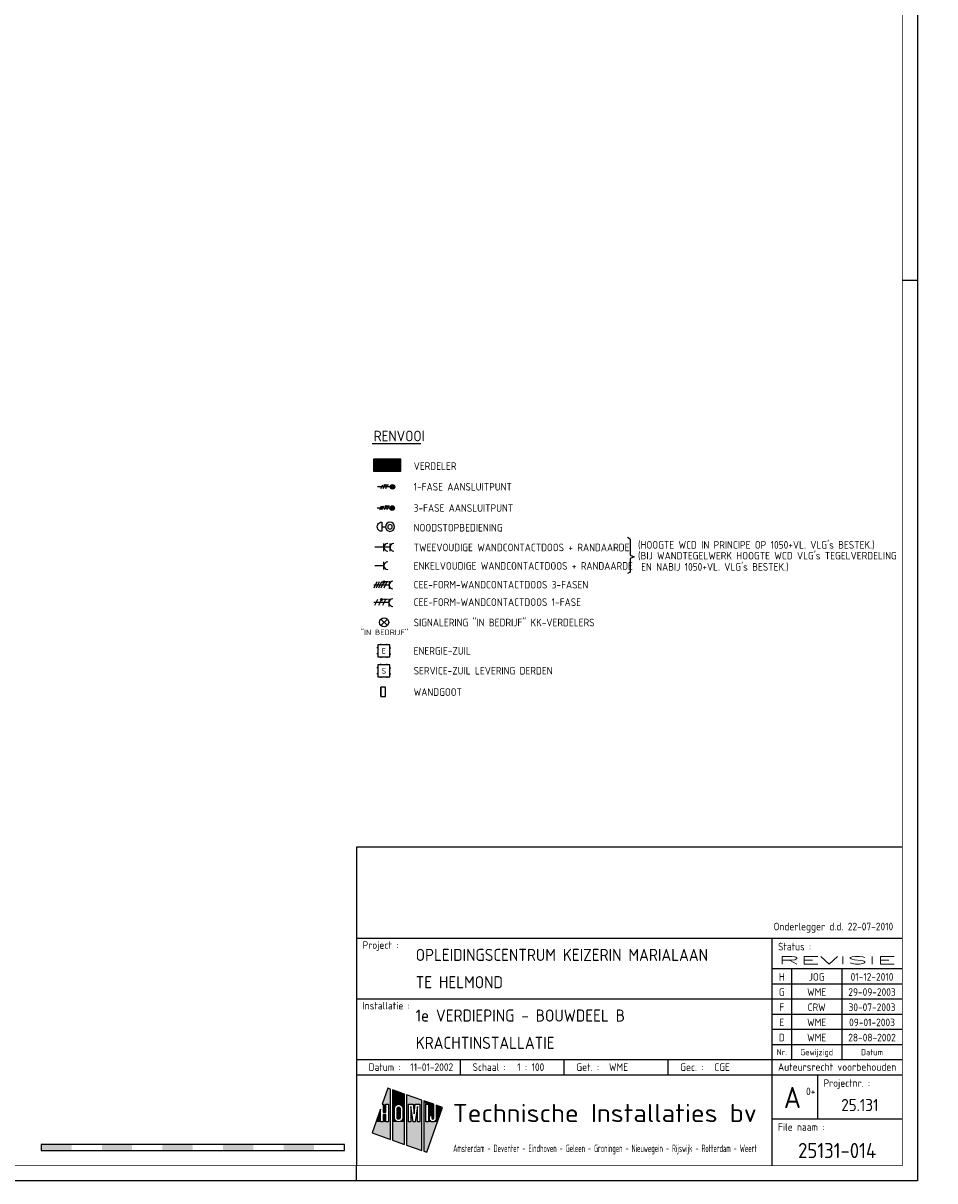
# Model space of a CAD drawing. Header units: millimetres. Extents: x 84333 to 241285, y -2244 to 84291.
# Tile 55 of 74: x 211217 to 241285, y 191 to 38363. Entities that reach past the tile are written whole.
import ezdxf
from ezdxf.enums import TextEntityAlignment as Align

# ---------------------------------------------------------------- set-up
doc = ezdxf.new("R2010")
doc.units = ezdxf.units.MM
doc.header["$LTSCALE"] = 100
doc.layers.get('0').update_dxf_attribs({"linetype": 'CONTINUOUS'})
for name, color, linetype in [('EA61303-_ARCEER', 1, 'CONTINUOUS'), ('EB6331--_ATTRIB', 2, 'CONTINUOUS'), ('EB6721--_ATTRIB', 2, 'CONTINUOUS'), ('EL61303-_WANDGOOT', 3, 'CONTINUOUS'), ('EL62203-_KRACHT-WCD230', 3, 'CONTINUOUS'), ('EL62204-_KRACHT-ASP230', 3, 'CONTINUOUS'), ('EL62205-_KRACHT-KAST', 3, 'CONTINUOUS'), ('EL62208-_KRACHT-WCD400', 3, 'CONTINUOUS'), ('EL62209-_KRACHT-ASP400', 3, 'CONTINUOUS'), ('EL63103-_LICHT-WCD230V', 3, 'CONTINUOUS'), ('EL6331--_BELET230V', 3, 'CONTINUOUS'), ('EL6441--_DATACOM', 3, 'CONTINUOUS'), ('EL6721--_GEB-BEH-AUTO', 3, 'CONTINUOUS'), ('LIJN025', 10, 'CONTINUOUS'), ('LIJN050', 90, 'CONTINUOUS'), ('SCHAALBALK', 10, 'CONTINUOUS'), ('TEKST18', 210, 'CONTINUOUS'), ('TEKST25', 10, 'CONTINUOUS'), ('TEKST35', 50, 'CONTINUOUS'), ('TEKST50', 90, 'CONTINUOUS'), ('TEKST70', 130, 'CONTINUOUS')]:
    doc.layers.add(name, color=color, linetype=linetype)
doc.styles.add('1_8', font='ISO', dxfattribs={"height": 1.8})
doc.styles.add('2_0', font='iso', dxfattribs={"height": 200})
doc.styles.add('3_5', font='iso', dxfattribs={"height": 3.5})
doc.styles.add('HELV', font='ISO.SHX')
doc.styles.add('ISO', font='ISO.shx')
doc.styles.add('MAATVOERING', font='iso.shx')
doc.styles.add('NORATT', font='isocp.shx')
doc.styles.add('ROMAND', font='romand')
doc.styles.get("Standard").update_dxf_attribs({"font": 'iso.shx'})

# ---------------------------------------------------------------- blocks, each defined once
blk = doc.blocks.new('A0-GE')
at = {"layer": 'LIJN025'}
for p, q in [((1495, 297), (1500, 297)), ((1315, 80), (1495, 80)), ((1452, 80), (1452, 5)), ((1452, 70), (1495, 70)), ((1458.5, 70), (1458.5, 40)), ((1475, 70), (1475, 40)), ((1452, 65), (1495, 65)), ((1315, 60), (1452, 60)), ((1452, 60), (1495, 60)), ((1452, 55), (1495, 55)), ((1452, 50), (1495, 50)), ((1452, 45), (1495, 45)), ((1315, 40), (1495, 40)), ((1349.25, 35), (1349.25, 40)), ((1383.5, 35), (1383.5, 40)), ((1417.75, 35), (1417.75, 40)), ((1315, 35), (1495, 35)), ((1467, 35), (1467, 20.5)), ((1325.28, 30.55), (1323.44, 25.28)), ((1326.23, 30.22), (1325.28, 30.55)), ((1326.23, 13.64), (1326.23, 30.22)), ((1330.81, 28.62), (1326.85, 30)), ((1326.85, 30), (1326.85, 13.42)), ((1330.81, 12.03), (1330.81, 28.62)), ((1336.53, 26.61), (1331.49, 28.38)), ((1331.49, 28.38), (1331.49, 11.8)), ((1322.88, 23.67), (1320.11, 15.78)), ((1322.88, 19.41), (1322.88, 23.67)), ((1323.44, 25.28), (1323.78, 25.28)), ((1323.78, 25.28), (1323.78, 22.62)), ((1324.68, 25.28), (1325.58, 25.28)), ((1324.68, 22.62), (1324.68, 25.28)), ((1325.58, 25.28), (1325.58, 19.41)), ((1327.51, 23.91), (1327.61, 24.43)), ((1327.51, 20.8), (1327.51, 23.91)), ((1327.61, 24.43), (1327.9, 24.86)), ((1327.9, 24.86), (1328.35, 25.18)), ((1328.35, 25.18), (1328.88, 25.28)), ((1328.39, 23.89), (1328.46, 24.14)), ((1328.39, 20.81), (1328.39, 23.89)), ((1328.46, 24.14), (1328.63, 24.32)), ((1328.63, 24.32), (1328.89, 24.39)), ((1328.88, 25.28), (1329.41, 25.18)), ((1328.89, 24.39), (1329.13, 24.32)), ((1329.13, 24.32), (1329.31, 24.14)), ((1329.31, 24.14), (1329.38, 23.89)), ((1329.38, 23.89), (1329.38, 20.81)), ((1329.41, 25.18), (1329.85, 24.88)), ((1329.85, 24.88), (1330.14, 24.45)), ((1330.14, 24.45), (1330.25, 23.91)), ((1330.25, 23.91), (1330.25, 20.8)), ((1332.1, 19.41), (1332.1, 25.28)), ((1332.1, 25.28), (1333.62, 25.28)), ((1333.72, 19.41), (1332.87, 24.56)), ((1332.87, 24.56), (1332.87, 19.41)), ((1333.62, 25.28), (1334, 22.14)), ((1334, 22.14), (1334.38, 25.28)), ((1335.15, 24.56), (1334.29, 19.41)), ((1334.38, 25.28), (1335.92, 25.28)), ((1335.15, 19.41), (1335.15, 24.56)), ((1335.92, 25.28), (1335.92, 19.41)), ((1336.53, 10.03), (1336.53, 26.61)), ((1340.46, 25.24), (1337.21, 26.37)), ((1337.21, 26.37), (1337.21, 9.79)), ((1337.81, 19.41), (1337.81, 25.28)), ((1337.81, 25.28), (1338.69, 25.28)), ((1338.14, 9.47), (1343.31, 24.24)), ((1338.69, 25.28), (1338.69, 19.41)), ((1340.46, 20.62), (1340.46, 25.24)), ((1343.31, 24.24), (1341.31, 24.94)), ((1341.31, 24.94), (1341.31, 20.61)), ((1323.78, 19.41), (1322.88, 19.41)), ((1323.78, 22.62), (1324.68, 22.62)), ((1324.68, 21.86), (1323.78, 21.86)), ((1323.78, 21.86), (1323.78, 19.41)), ((1324.68, 19.41), (1324.68, 21.86)), ((1325.58, 19.41), (1324.68, 19.41)), ((1327.61, 20.28), (1327.51, 20.8)), ((1327.91, 19.82), (1327.61, 20.28)), ((1328.37, 19.52), (1327.91, 19.82)), ((1328.91, 19.41), (1328.37, 19.52)), ((1328.45, 20.57), (1328.39, 20.81)), ((1328.64, 20.38), (1328.45, 20.57)), ((1328.89, 20.32), (1328.64, 20.38)), ((1329.14, 20.38), (1328.89, 20.32)), ((1329.43, 19.53), (1328.91, 19.41)), ((1329.32, 20.56), (1329.14, 20.38)), ((1329.38, 20.81), (1329.32, 20.56)), ((1329.86, 19.83), (1329.43, 19.53)), ((1330.15, 20.26), (1329.86, 19.83)), ((1330.25, 20.8), (1330.15, 20.26)), ((1332.87, 19.41), (1332.1, 19.41)), ((1334.29, 19.41), (1333.72, 19.41)), ((1335.92, 19.41), (1335.15, 19.41)), ((1338.69, 19.41), (1337.81, 19.41)), ((1339.02, 20.61), (1339.02, 21.54)), ((1339.02, 21.54), (1339.88, 21.54)), ((1339.09, 20.16), (1339.02, 20.61)), ((1339.34, 19.76), (1339.09, 20.16)), ((1339.7, 19.5), (1339.34, 19.76)), ((1340.16, 19.41), (1339.7, 19.5)), ((1339.88, 21.54), (1339.88, 20.62)), ((1339.88, 20.62), (1339.97, 20.41)), ((1339.97, 20.41), (1340.17, 20.33)), ((1340.61, 19.5), (1340.16, 19.41)), ((1340.17, 20.33), (1340.37, 20.41)), ((1340.37, 20.41), (1340.46, 20.62)), ((1340.99, 19.77), (1340.61, 19.5)), ((1341.24, 20.17), (1340.99, 19.77)), ((1341.31, 20.61), (1341.24, 20.17)), ((1452, 20.5), (1495, 20.5)), ((1320.11, 15.78), (1326.23, 13.64)), ((1326.85, 13.42), (1330.81, 12.03)), ((1331.49, 11.8), (1336.53, 10.03)), ((1337.21, 9.79), (1338.14, 9.47)), ((1315, 0), (1315, 5))]:
    blk.add_line(p, q, dxfattribs=at)
blk.add_lwpolyline([(1500, 841), (1500, 0), (0, 0), (0, 841)], close=True, dxfattribs=at)
for points in [[(1323.44, 25.28), (1325.28, 30.55), (1326.23, 25.28), (1326.23, 30.22)], [(1326.85, 25.28), (1326.85, 30), (1330.81, 25.28), (1330.81, 28.62)], [(1331.49, 25.28), (1331.49, 28.38), (1336.53, 25.28), (1336.53, 26.61)], [(1321.39, 19.41), (1322.88, 23.67), (1322.88, 19.41), (1322.88, 23.67)], [(1323.78, 22.62), (1323.78, 25.28), (1324.68, 22.62), (1324.68, 25.28)], [(1325.58, 19.41), (1325.58, 25.28), (1326.23, 19.41), (1326.23, 25.28)], [(1326.85, 23.91), (1326.85, 25.28), (1327.51, 23.91), (1327.61, 24.43)], [(1327.61, 24.43), (1326.85, 25.28), (1327.9, 24.86), (1326.85, 25.28)], [(1327.9, 24.86), (1326.85, 25.28), (1328.35, 25.18), (1326.85, 25.28)], [(1328.35, 25.18), (1326.85, 25.28), (1328.88, 25.28), (1326.85, 25.28)], [(1326.85, 20.8), (1326.85, 23.91), (1327.51, 20.8), (1327.51, 23.91)], [(1328.39, 23.89), (1328.46, 24.14), (1329.38, 23.89), (1329.31, 24.14)], [(1328.39, 20.81), (1328.39, 23.89), (1329.38, 20.81), (1329.38, 23.89)], [(1328.46, 24.14), (1328.63, 24.32), (1329.31, 24.14), (1329.13, 24.32)], [(1328.63, 24.32), (1328.89, 24.39), (1329.13, 24.32), (1328.89, 24.39)], [(1329.41, 25.18), (1328.88, 25.28), (1329.41, 25.18), (1330.81, 25.28)], [(1329.85, 24.88), (1329.41, 25.18), (1329.85, 24.88), (1330.81, 25.28)], [(1330.14, 24.45), (1329.85, 24.88), (1330.14, 24.45), (1330.81, 25.28)], [(1330.25, 23.91), (1330.14, 24.45), (1330.81, 23.91), (1330.81, 25.28)], [(1330.25, 20.8), (1330.25, 23.91), (1330.81, 20.8), (1330.81, 23.91)], [(1331.49, 19.41), (1331.49, 25.28), (1332.1, 19.41), (1332.1, 25.28)], [(1332.87, 19.41), (1332.87, 24.56), (1333.72, 19.41), (1332.87, 24.56)], [(1334, 22.14), (1333.62, 25.28), (1334, 22.14), (1334.38, 25.28)], [(1334.29, 19.41), (1335.15, 24.56), (1335.15, 19.41), (1335.15, 24.56)], [(1335.92, 19.41), (1335.92, 25.28), (1336.53, 19.41), (1336.53, 25.28)], [(1337.21, 19.41), (1337.21, 26.37), (1337.81, 19.41), (1337.81, 25.28)], [(1337.81, 25.28), (1337.21, 26.37), (1338.69, 25.28), (1337.21, 26.37)], [(1338.69, 25.28), (1337.21, 26.37), (1340.46, 25.24), (1337.21, 26.37)], [(1338.69, 25.24), (1338.69, 25.28), (1340.46, 25.24)], [(1338.69, 21.54), (1338.69, 25.24), (1340.46, 21.54), (1340.46, 25.24)], [(1341.31, 20.61), (1341.31, 24.94), (1342.04, 20.61), (1343.31, 24.24)], [(1320.11, 15.78), (1321.39, 19.41), (1326.23, 13.64), (1326.23, 19.41)], [(1323.78, 19.41), (1323.78, 21.86), (1324.68, 19.41), (1324.68, 21.86)], [(1326.85, 19.41), (1326.85, 20.8), (1326.85, 19.41), (1327.51, 20.8)], [(1326.85, 19.41), (1327.51, 20.8), (1326.85, 19.41), (1327.61, 20.28)], [(1326.85, 19.41), (1327.61, 20.28), (1326.85, 19.41), (1327.91, 19.82)], [(1326.85, 19.41), (1327.91, 19.82), (1326.85, 19.41), (1328.37, 19.52)], [(1326.85, 19.41), (1328.37, 19.52), (1326.85, 19.41), (1328.91, 19.41)], [(1326.85, 13.42), (1326.85, 19.41), (1330.81, 12.03), (1330.81, 19.41)], [(1328.45, 20.57), (1328.39, 20.81), (1329.32, 20.56), (1329.38, 20.81)], [(1328.64, 20.38), (1328.45, 20.57), (1329.14, 20.38), (1329.32, 20.56)], [(1328.89, 20.32), (1328.64, 20.38), (1328.89, 20.32), (1329.14, 20.38)], [(1328.91, 19.41), (1329.43, 19.53), (1328.91, 19.41), (1330.81, 19.41)], [(1329.43, 19.53), (1329.86, 19.83), (1329.43, 19.53), (1330.81, 19.41)], [(1329.86, 19.83), (1330.15, 20.26), (1329.86, 19.83), (1330.81, 19.41)], [(1330.81, 19.41), (1330.15, 20.26), (1330.81, 20.8), (1330.25, 20.8)], [(1331.49, 11.8), (1331.49, 19.41), (1336.53, 10.03), (1336.53, 19.41)], [(1337.21, 9.79), (1337.21, 19.41), (1338.14, 9.47), (1341.62, 19.41)], [(1338.69, 19.41), (1338.69, 21.54), (1339.02, 20.61), (1339.02, 21.54)], [(1338.69, 19.41), (1339.02, 20.61), (1338.69, 19.41), (1339.09, 20.16)], [(1338.69, 19.41), (1339.09, 20.16), (1338.69, 19.41), (1339.34, 19.76)], [(1338.69, 19.41), (1339.34, 19.76), (1338.69, 19.41), (1339.7, 19.5)], [(1338.69, 19.41), (1339.7, 19.5), (1338.69, 19.41), (1340.16, 19.41)], [(1339.02, 20.61), (1339.02, 21.54), (1339.09, 20.16), (1339.02, 20.61)], [(1339.88, 20.62), (1339.88, 21.54), (1339.97, 20.41), (1339.88, 21.54)], [(1339.97, 20.41), (1339.88, 21.54), (1340.17, 20.33), (1339.88, 21.54)], [(1340.17, 20.33), (1339.88, 21.54), (1340.37, 20.41), (1339.88, 21.54)], [(1340.37, 20.41), (1339.88, 21.54), (1340.46, 20.62), (1339.88, 21.54)], [(1340.46, 20.62), (1339.88, 21.54), (1340.46, 20.62), (1340.46, 21.54)], [(1340.16, 19.41), (1341.62, 19.41), (1340.61, 19.5), (1341.62, 19.41)], [(1341.62, 19.41), (1340.61, 19.5), (1341.62, 19.41), (1340.99, 19.77)], [(1341.62, 19.41), (1340.99, 19.77), (1342.04, 20.61), (1341.24, 20.17)], [(1341.24, 20.17), (1341.31, 20.61), (1341.24, 20.17), (1342.04, 20.61)]]:
    blk.add_solid(points, dxfattribs=at)
at = {"layer": 'LIJN050'}
for p, q in [((1495, 110), (1315, 110)), ((1315, 110), (1315, 5))]:
    blk.add_line(p, q, dxfattribs=at)
at = {"layer": 'LIJN050', "const_width": 0.2}
blk.add_lwpolyline([(1495, 836), (25, 836), (25, 5), (1495, 5)], close=True, dxfattribs=at)
at = {"layer": 'SCHAALBALK'}
for p, q in [((1211, 12), (1211, 10)), ((1311, 12), (1211, 12)), ((1311, 10), (1311, 12)), ((1211, 10), (1311, 10))]:
    blk.add_line(p, q, dxfattribs=at)
for points in [[(1211, 10), (1211, 12), (1221, 10), (1221, 12)], [(1231, 10), (1231, 12), (1241, 10), (1241, 12)], [(1251, 10), (1251, 12), (1261, 10), (1261, 12)], [(1271, 10), (1271, 12), (1281, 10), (1281, 12)], [(1291, 10), (1291, 12), (1301, 10), (1301, 12)]]:
    blk.add_solid(points, dxfattribs=at)
at = {"layer": 'TEKST18', "style": 'ISO'}
for s, p in [('Nr.', (1455.25, 41.43)), ('Gewijzigd', (1466.75, 41.43)), ('Datum', (1485, 41.43))]:
    blk.add_text(s, height=2, dxfattribs=at).set_placement(p, align=Align.CENTER)
at = {"layer": 'TEKST18', "style": 'ISO', "width": 0.67468}
blk.add_text('Amsterdam - Deventer - Eindhoven - Geleen - Groningen - Nieuwegein - Rijswijk - Rotterdam - Weert', height=2.5, dxfattribs=at).set_placement((1346.88, 9.47), (1447, 9.47), align=Align.FIT)
at = {"layer": 'TEKST25', "style": 'ISO'}
for s, p in [('Project :', (1317, 76.5)), ('Status :', (1454, 76)), ('Installatie :', (1317, 56.5)), ('Datum :', (1319, 36.25)), ('Schaal :', (1353.25, 36.25)), ('Get. :', (1387.5, 36.25)), ('Gec. :', (1421.75, 36.25)), ('Projectnr. :', (1469, 31)), ('File naam :', (1454, 16.5))]:
    blk.add_text(s, height=2.5, dxfattribs=at).set_placement(p)
at = {"layer": 'TEKST25', "style": 'ISO', "width": 1.015814}
blk.add_text('Auteursrecht voorbehouden', height=2.5, dxfattribs=at).set_placement((1454, 36.3), (1493, 36.3), align=Align.FIT)
at = {"layer": 'TEKST25', "style": 'ROMAND', "width": 2.899115}
blk.add_attdef('STATUS', text='', height=2.5, dxfattribs=at).set_placement((1454, 71.5), (1493, 71.5), align=Align.FIT)
at = {"layer": 'TEKST25', "style": 'ISO'}
for tag, p in [('E', (1455.25, 66)), ('NAAM-E', (1466.75, 66)), ('DATUM-E', (1485, 66)), ('D', (1455.25, 61)), ('NAAM-D', (1466.75, 61)), ('DATUM-D', (1485, 61)), ('C', (1455.25, 56)), ('NAAM-C', (1466.75, 56)), ('DATUM-C', (1485, 56)), ('B', (1455.25, 51)), ('NAAM-B', (1466.75, 51)), ('DATUM-B', (1485, 51)), ('A', (1455.25, 46)), ('NAAM-A', (1466.75, 46)), ('DATUM-A', (1485, 46))]:
    blk.add_attdef(tag, text='', height=2.5, dxfattribs=at).set_placement(p, align=Align.CENTER)
for tag, p in [('DATUM', (1332.75, 36.25)), ('SCHAAL', (1368, 36.25)), ('GETEKEND', (1398.25, 36.25)), ('GECONTOL.', (1433, 36.25)), ('FORMAAT', (1463.25, 28.25))]:
    blk.add_attdef(tag, p, '', height=2.5, dxfattribs=at)
at = {"layer": 'TEKST35', "style": 'ISO'}
for tag, p in [('PROJECT', (1334.5, 72.5)), ('PLAATS', (1334.5, 63.5)), ('INSTALLATIE-REGEL1', (1334.5, 52.5)), ('INSTALLATIE-REGEL2', (1334.5, 43.5))]:
    blk.add_attdef(tag, p, '', height=4, dxfattribs=at)
blk.add_attdef('PROJ.NR.', text='', height=4, dxfattribs=at).set_placement((1481, 23), align=Align.CENTER)
at = {"layer": 'TEKST50', "style": 'HELV', "width": 1.169753}
blk.add_text('Technische Installaties bv', height=6, dxfattribs=at).set_placement((1346.72, 19.36), (1446.99, 19.36), align=Align.FIT)
at = {"layer": 'TEKST50', "style": 'ISO'}
blk.add_attdef('FILE-NAAM', text='', height=5, dxfattribs=at).set_placement((1473.5, 7.5), align=Align.CENTER)
at = {"layer": 'TEKST70', "style": 'HELV'}
blk.add_text('A', height=7, dxfattribs=at).set_placement((1458.75, 24), align=Align.CENTER)
blk = doc.blocks.new('EH100005')
blk.add_lwpolyline([(-1, -0.5), (0, -0.5), (0, 0.5), (-1, 0.5)])
at = {"style": '2_0', "flags": 9}
blk.add_attdef('HULPSTUK', text='', height=0.5, dxfattribs=at).set_placement((0, 0), align=Align.MIDDLE)
blk = doc.blocks.new('EH100000')
at = {"linetype": 'ByBlock'}
for p, q in [((1, 0.5), (0, 0.5)), ((1, 0.5, 1), (0, 0.5, 1)), ((0, -0.5, 1), (1, -0.5, 1)), ((1, -0.5), (0, -0.5))]:
    blk.add_line(p, q, dxfattribs=at)
at = {"linetype": 'ByBlock', "invisible_edges": 15}
for points in [[(1, -0.5), (0, -0.5), (0, 0.5), (1, 0.5)], [(0, 0.5), (1, 0.5), (1, 0.5, 1), (0, 0.5, 1)], [(0, -0.5, 1), (1, -0.5, 1), (1, -0.5), (0, -0.5)]]:
    blk.add_3dface(points, dxfattribs=at)
at = {"linetype": 'ByBlock', "style": '2_0', "flags": 8}
blk.add_attdef('FUNCTIE', text='', height=0.5, dxfattribs=at).set_placement((0.5, 0), align=Align.MIDDLE)
at = {"linetype": 'ByBlock', "flags": 9}
blk.add_attdef('SCHOT', text='', height=0.5, dxfattribs=at).set_placement((0.5, 0), align=Align.MIDDLE)
blk = doc.blocks.new('ES2X2')
at = {"color": 1}
for p, q in [((-0.72, -0.21), (-0.72, 0.11)), ((-0.64, -0.25), (-0.64, 0.15)), ((-0.6, 1.15), (-0.6, 0.35)), ((-0.6, 0.75), (0.6, 0.15)), ((-0.56, -0.25), (-0.56, 0.15)), ((-0.48, -0.21), (-0.48, 0.11)), ((-0.6, -0.05), (0.6, -0.65)), ((-0.6, -0.85), (0.6, -1.45)), ((-0.6, -1.25), (0.6, -1.85)), ((-0.6, -1.65), (0.6, -2.25))]:
    blk.add_line(p, q, dxfattribs=at)
for p, q in [((-0.45, 1.4), (-0.45, 2.6)), ((-0.15, 1.27), (-0.15, 2.73)), ((0, 1.25), (0, -3)), ((0.15, 1.27), (0.15, 2.73)), ((0.45, 1.4), (0.45, 2.6))]:
    blk.add_line(p, q)
blk.add_circle((-0.6, -0.05), 0.2, dxfattribs=at)
blk.add_circle((0, 2), 0.75)
at = {"style": '1_8'}
for tag, flags, p in [('VERMOGEN', 9, (-2.5, 4.5)), ('GROEP', 8, (0, 4.5)), ('SCHAK', 8, (2.5, 4.5)), ('KAST', 9, (7, 4.5)), ('DOEL', 8, (-2.5, 1))]:
    blk.add_attdef(tag, text='', height=1.8, rotation=90, dxfattribs=dict(at, flags=flags)).set_placement(p, align=Align.MIDDLE_LEFT)
at = {"style": '1_8', "flags": 8}
blk.add_attdef('TAL', text='', height=1.8, rotation=90, dxfattribs=at).set_placement((2.5, 4.5), align=Align.MIDDLE_CENTER)
at = {"style": '1_8', "flags": 9}
blk.add_attdef('M_CODE', text='', height=1.8, dxfattribs=at).set_placement((0, 0), align=Align.MIDDLE_CENTER)
blk = doc.blocks.new('ES1116A2')
for p, q in [((-1.5, 0.75), (-1.75, 0.75)), ((-0.75, 1.5), (-0.75, 1.75)), ((0.75, 1.5), (0.75, 1.75)), ((1.5, 0.75), (1.75, 0.75)), ((-1.5, -0.75), (-1.75, -0.75)), ((-0.75, -1.5), (-0.75, -1.75)), ((0.75, -1.5), (0.75, -1.75)), ((1.5, -0.75), (1.75, -0.75))]:
    blk.add_line(p, q)
blk.add_lwpolyline([(-1.5, -1.5), (1.5, -1.5), (1.5, 1.5), (-1.5, 1.5)], close=True)
at = {"style": '1_8', "flags": 8}
for tag, p in [('NUMMER', (0, 3)), ('CODE', (0, 0))]:
    blk.add_attdef(tag, text='', height=1.8, dxfattribs=at).set_placement(p, align=Align.MIDDLE)
blk.add_attdef('M_CODE', text='', height=1.8, dxfattribs=at).set_placement((0, 0), align=Align.MIDDLE_CENTER)
blk = doc.blocks.new('ES081001')
for p, q in [((1.06, -1.06), (-1.06, 1.06)), ((-1.06, -1.06), (1.06, 1.06))]:
    blk.add_line(p, q)
blk.add_circle((0, 0), 1.5)
at = {"color": 2, "style": '1_8', "flags": 8}
for tag, p in [('NUMMER', (0, 5.5)), ('CODE', (0, 3))]:
    blk.add_attdef(tag, text='', height=1.8, dxfattribs=at).set_placement(p, align=Align.MIDDLE)
at = {"style": '1_8', "flags": 8}
blk.add_attdef('M_CODE', text='', height=1.8, dxfattribs=at).set_placement((0, 0), align=Align.MIDDLE_CENTER)
blk = doc.blocks.new('ES2W2A')
at = {"color": 0}
for p, q in [((-1.25, 2), (1.25, 2)), ((0, 2), (0, -3))]:
    blk.add_line(p, q, dxfattribs=at)
at = {"color": 1}
for p, q in [((-1, 1.5), (-1, 0.17)), ((-1, 0.83), (1, -0.17)), ((-1.2, -0.77), (-1.2, -0.23)), ((-1.07, -0.83), (-1.07, -0.17)), ((-1, -0.5), (1, -1.5)), ((-1, -1.83), (1, -2.83)), ((-0.93, -0.83), (-0.93, -0.17)), ((-0.8, -0.77), (-0.8, -0.23))]:
    blk.add_line(p, q, dxfattribs=at)
blk.add_circle((-1, -0.5), 0.333, dxfattribs=at)
at = {"color": 0}
blk.add_arc((0, 3.25), 1.25, 180, 0, dxfattribs=at)
at = {"style": '1_8'}
for tag, flags, p in [('VERMOGEN', 9, (-2.5, 6.25)), ('GROEP', 8, (0, 4.25)), ('SCHAK', 8, (2.5, 6.25)), ('TAL', 8, (2.5, 6.25)), ('KAST', 9, (7, 6.25))]:
    blk.add_attdef(tag, text='', height=1.8, rotation=90, dxfattribs=dict(at, flags=flags)).set_placement(p, align=Align.MIDDLE_CENTER)
at = {"style": '1_8', "flags": 8}
blk.add_attdef('DOEL', text='', height=1.8, rotation=90, dxfattribs=at).set_placement((-2.5, 2.75), align=Align.MIDDLE_LEFT)
at = {"style": '1_8', "flags": 9}
blk.add_attdef('M_CODE', text='', height=1.8, dxfattribs=at).set_placement((0, 0), align=Align.MIDDLE_CENTER)
blk = doc.blocks.new('ES3W1A')
for p, q in [((1.25, 0), (-1.25, 0)), ((0, 0), (0, -3))]:
    blk.add_line(p, q)
blk.add_arc((0, 1.25), 1.25, 180, 0)
at = {"style": '1_8'}
for tag, flags, p in [('VERMOGEN', 9, (-2.5, 4.25)), ('SCHAK', 8, (2.5, 4.25)), ('TAL', 8, (2.5, 4.25)), ('KAST', 9, (7, 4.25))]:
    blk.add_attdef(tag, text='', height=1.8, rotation=90, dxfattribs=dict(at, flags=flags)).set_placement(p, align=Align.MIDDLE_CENTER)
at = {"style": '1_8', "flags": 8}
for tag, p in [('GROEP', (0, 2.25)), ('DOEL', (-2.5, 0.75))]:
    blk.add_attdef(tag, text='', height=1.8, rotation=90, dxfattribs=at).set_placement(p, align=Align.MIDDLE_LEFT)
at = {"style": '1_8', "flags": 9}
blk.add_attdef('M_CODE', text='', height=1.8, dxfattribs=at).set_placement((0, 0), align=Align.MIDDLE_CENTER)
blk = doc.blocks.new('ES111454')
for p, q in [((-1.51, 2.61), (1.49, 2.61)), ((-0.01, 2.61), (-0.01, 1.44))]:
    blk.add_line(p, q)
for radius in [1.5, 0.75]:
    blk.add_circle((0.01, -0.08), radius)
blk.add_arc((-0.01, 2.64), 1.5, 358.854, 181.146)
at = {"style": '1_8'}
for tag, flags, p in [('NUMMER', 8, (0.01, 5.42)), ('CODE', 8, (0.01, 2.92)), ('M_CODE', 9, (0.01, -0.08))]:
    blk.add_attdef(tag, text='', height=2, dxfattribs=dict(at, flags=flags)).set_placement(p, align=Align.MIDDLE)
blk = doc.blocks.new('ES3X2')
at = {"color": 210}
for p, q in [((-0.6, 0.65), (-0.6, -0.15)), ((-0.6, 0.25), (0.6, -0.35)), ((-0.72, -0.71), (-0.72, -0.39)), ((-0.64, -0.75), (-0.64, -0.35)), ((-0.6, -0.55), (0.6, -1.15)), ((-0.6, -1.35), (0.6, -1.95)), ((-0.56, -0.75), (-0.56, -0.35)), ((-0.48, -0.71), (-0.48, -0.39))]:
    blk.add_line(p, q, dxfattribs=at)
for p, q in [((-0.45, 1.4), (-0.45, 2.6)), ((-0.15, 1.27), (-0.15, 2.73)), ((0, 1.25), (0, -3)), ((0.15, 1.27), (0.15, 2.73)), ((0.45, 1.4), (0.45, 2.6))]:
    blk.add_line(p, q)
blk.add_circle((0, 2), 0.75)
blk.add_circle((-0.6, -0.55), 0.2, dxfattribs=at)
at = {"style": '1_8'}
for tag, flags, p in [('VERMOGEN', 9, (-2.5, 4.5)), ('GROEP', 8, (0, 4.5)), ('SCHAK', 8, (2.5, 4.5)), ('KAST', 9, (7, 4.5)), ('DOEL', 8, (-2.5, 1))]:
    blk.add_attdef(tag, text='', height=1.8, rotation=90, dxfattribs=dict(at, flags=flags)).set_placement(p, align=Align.MIDDLE_LEFT)
at = {"style": '1_8', "flags": 8}
blk.add_attdef('TAL', text='', height=1.8, rotation=90, dxfattribs=at).set_placement((2.5, 4.5), align=Align.MIDDLE_CENTER)
at = {"style": '1_8', "flags": 9}
blk.add_attdef('M_CODE', text='', height=1.8, dxfattribs=at).set_placement((0, 0), align=Align.MIDDLE_CENTER)
blk = doc.blocks.new('ES111261')
for p, q in [((-5, 1.75), (5, 1.75)), ((-5, 1.5), (5, 1.5)), ((-5, 1.25), (5, 1.25)), ((-5, 1), (5, 1)), ((-5, 0.75), (5, 0.75)), ((-5, 0.5), (5, 0.5)), ((-5, 0.25), (5, 0.25)), ((-5, 0), (5, 0)), ((-5, -0.25), (5, -0.25)), ((-5, -0.5), (5, -0.5)), ((-5, -0.75), (5, -0.75)), ((-5, -1), (5, -1)), ((-5, -1.25), (5, -1.25)), ((-5, -1.5), (5, -1.5)), ((-5, -1.75), (5, -1.75)), ((-5, -2), (5, -2))]:
    blk.add_line(p, q)
blk.add_lwpolyline([(-5, -2), (5, -2), (5, 2), (-5, 2)], close=True)
for tag, height, style, flags, p in [('GROEPI', 1.8, '1_8', 9, (0, 9.5)), ('GROEP', 1.8, '1_8', 8, (0, 7.5)), ('CODE', 3.5, '3_5', 8, (0, 4.5)), ('M_CODE', 1.8, '1_8', 9, (0, 0)), ('KAST', 1.8, '1_8', 9, (0, -3.5)), ('VERMOGEN', 1.8, '1_8', 9, (0, -5.5)), ('DOEL', 1.8, '1_8', 9, (0, -7.5)), ('VERMOGENI', 1.8, '1_8', 9, (0, -9.5)), ('DOELI', 1.8, '1_8', 9, (0, -11.5))]:
    blk.add_attdef(tag, text='', height=height, dxfattribs=dict(style=style, flags=flags)).set_placement(p, align=Align.MIDDLE_CENTER)
at = {"style": '1_8', "flags": 9}
blk.add_attdef('RUIMTE', text='', height=1.8, dxfattribs=at).set_placement((0, -9.5), align=Align.MIDDLE)
blk = doc.blocks.new('ES2W4A')
at = {"color": 0}
for p, q in [((-1.25, 2), (1.25, 2)), ((-1.25, 2), (1.25, 2)), ((0, 2), (0, -3)), ((0, 2), (0, -3))]:
    blk.add_line(p, q, dxfattribs=at)
at = {"color": 1}
for p, q in [((-1.2, -0.02), (-1.2, 0.52)), ((-1.2, -0.02), (-1.2, 0.52)), ((-1.07, -0.08), (-1.07, 0.58)), ((-1.07, -0.08), (-1.07, 0.58)), ((-1, 1.75), (-1, 0.75)), ((-1, 1.75), (-1, 0.75)), ((-1, 1.25), (1, 0.25)), ((-1, 1.25), (1, 0.25)), ((-1, 0.25), (1, -0.75)), ((-1, 0.25), (1, -0.75)), ((-0.93, -0.08), (-0.93, 0.58)), ((-0.93, -0.08), (-0.93, 0.58)), ((-0.8, -0.02), (-0.8, 0.52)), ((-0.8, -0.02), (-0.8, 0.52)), ((-1, -0.5), (1, -1.5)), ((-1, -0.5), (1, -1.5)), ((-1, -1.25), (1, -2.25)), ((-1, -1.25), (1, -2.25)), ((-1, -2), (1, -3)), ((-1, -2), (1, -3))]:
    blk.add_line(p, q, dxfattribs=at)
blk.add_circle((-1, 0.25), 0.333, dxfattribs=at)
blk.add_circle((-1, 0.25), 0.333, dxfattribs=at)
at = {"color": 0}
blk.add_arc((0, 3.25), 1.25, 180, 0, dxfattribs=at)
blk.add_arc((0, 3.25), 1.25, 180, 0, dxfattribs=at)
for tag, style, flags, p in [('VERMOGEN', 'NORATT', 9, (-3.75, 4.25)), ('VERMOGEN', '1_8', 9, (-3.75, 4.25)), ('GROEP', 'NORATT', 8, (1.25, 4.25)), ('GROEP', '1_8', 8, (1.25, 4.25)), ('TAL', 'NORATT', 8, (-3.75, 4.25)), ('TAL', '1_8', 8, (-3.75, 4.25)), ('DOEL', 'NORATT', 8, (-1.25, 4.25)), ('DOEL', '1_8', 8, (-1.25, 4.25)), ('KAST', 'NORATT', 9, (3.75, 4.25)), ('KAST', '1_8', 9, (3.75, 4.25))]:
    blk.add_attdef(tag, text='', height=1.8, rotation=90, dxfattribs=dict(style=style, flags=flags)).set_placement(p, align=Align.MIDDLE_LEFT)
at = {"color": 0, "width": 0.7, "flags": 8}
for style in ['NORATT', '1_8']:
    blk.add_attdef('SCHAK', text='', height=1.8, rotation=90, dxfattribs=dict(at, style=style)).set_placement((3.75, 4.25), align=Align.MIDDLE_LEFT)
at = {"flags": 9}
for style in ['NORATT', '1_8']:
    blk.add_attdef('GELIJK', text='', height=1.8, rotation=90, dxfattribs=dict(at, style=style)).set_placement((5, 5), align=Align.MIDDLE_CENTER)
for style in ['NORATT', '1_8']:
    blk.add_attdef('M_CODE', text='', height=1.8, dxfattribs=dict(at, style=style)).set_placement((0, 0), align=Align.MIDDLE_CENTER)
blk = doc.blocks.new('ES3W2A')
for p, q in [((1.25, 2), (-1.25, 2)), ((1.25, 0), (-1.25, 0)), ((0, 2), (0, -3))]:
    blk.add_line(p, q)
for centre in [(0, 3.25), (0, 1.25)]:
    blk.add_arc(centre, 1.25, 180, 0)
at = {"style": '1_8'}
for tag, flags, p in [('VERMOGEN', 9, (-2.5, 5)), ('GROEP', 8, (0, 5)), ('SCHAK', 8, (2.5, 5)), ('GELIJK', 9, (5, 5)), ('KAST', 9, (7, 5)), ('TAL', 8, (2.5, 5))]:
    blk.add_attdef(tag, text='', height=1.8, rotation=90, dxfattribs=dict(at, flags=flags)).set_placement(p, align=Align.MIDDLE_CENTER)
at = {"style": '1_8', "width": 0.7, "flags": 8}
blk.add_attdef('DOEL', text='', height=1.8, rotation=90, dxfattribs=at).set_placement((-2.5, 5), align=Align.MIDDLE_LEFT)
at = {"style": '1_8', "flags": 9}
blk.add_attdef('M_CODE', text='', height=1.8, dxfattribs=at).set_placement((0, 0), align=Align.MIDDLE_CENTER)
blk = doc.blocks.new('OPMHOOGTEWCD')
at = {"layer": 'LIJN025'}
for p, q in [((7919, 269, -1050), (7832, 321, -1050)), ((7919, 269, -1050), (7919, -259, -1050)), ((7919, -259, -1050), (8047, -317, -1050)), ((8047, -317, -1050), (7919, -375, -1050)), ((7919, -375, -1050), (7919, -817, -1050)), ((7919, -817, -1050), (7832, -869, -1050))]:
    blk.add_line(p, q, dxfattribs=at)
at = {"layer": 'TEKST25'}
for s, p in [("(HOOGTE WCD IN PRINCIPE OP 1050+VL. VLG's BESTEK.)", (8179, -47, -1050)), ("(BIJ WANDTEGELWERK HOOGTE WCD VLG's TEGELVERDELING ", (8179, -404, -1050)), ("EN NABIJ 1050+VL. VLG's BESTEK.)", (8281, -773, -1050))]:
    blk.add_text(s, height=250, dxfattribs=at).set_placement(p)

msp = doc.modelspace()

# ---------------------------------------------------------------- hatches: boundary and pattern name
at = {"layer": 'EA61303-_ARCEER'}
h = msp.add_hatch(dxfattribs=at)
h.set_pattern_fill('LINE,N', color=256, scale=20, angle=315, style=0)
h.set_pattern_definition([(315, (223090.273, 16466.384), (44.901, 44.901), [])])
edge = h.paths.add_edge_path()
edge.add_line((223016, 16466), (223016, 16165))
edge = h.paths.add_edge_path()
edge.add_line((223016, 16165), (223165, 16165))
edge = h.paths.add_edge_path()
edge.add_line((223165, 16165), (223165, 16466))
edge = h.paths.add_edge_path()
edge.add_line((223165, 16466), (223016, 16466))

# ---------------------------------------------------------------- linework, layer by layer
at = {"layer": 'LIJN025'}
msp.add_line((222726, 24504), (224328, 24504), dxfattribs=at)

# ---------------------------------------------------------------- block references
at = {"xscale": 100, "yscale": 100, "zscale": 100}
msp.add_blockref('A0-GE', (90712, 191), dxfattribs=at).add_auto_attribs({'PROJECT': 'OPLEIDINGSCENTRUM KEIZERIN MARIALAAN', 'PLAATS': 'TE HELMOND', 'INSTALLATIE-REGEL1': '1e VERDIEPING - BOUWDEEL B', 'INSTALLATIE-REGEL2': 'KRACHTINSTALLATIE', 'PROJ.NR.': '25.131', 'FILE-NAAM': '25131-014', 'DATUM': '11-01-2002', 'SCHAAL': '1 : 100', 'GETEKEND': 'WME', 'GECONTOL.': 'CGE', 'STATUS': 'REVISIE', 'FORMAAT': '0+', 'A': 'D', 'NAAM-A': 'WME', 'DATUM-A': '28-08-2002', 'B': 'E', 'NAAM-B': 'WME', 'DATUM-B': '09-01-2003', 'C': 'F', 'NAAM-C': 'CRW', 'DATUM-C': '30-07-2003', 'D': 'G', 'NAAM-D': 'WME', 'DATUM-D': '29-09-2003', 'E': 'H', 'NAAM-E': 'JOG', 'DATUM-E': '01-12-2010'})
at = {"layer": 'EL61303-_WANDGOOT', "yscale": 149.5}
for name, p, xscale, zscale, rotation in [('EH100005', (223090, 16466, 2415), 275.9999999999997, 275.9999999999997, 90), ('EH100000', (223090, 16466, 2415), 301.2696465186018, 275.9999999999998, 270), ('EH100005', (223090, 16165, 2415), 275.9999999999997, 275.9999999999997, 270)]:
    msp.add_blockref(name, p, dxfattribs=dict(at, xscale=xscale, zscale=zscale, rotation=rotation))
at = {"layer": 'EL62203-_KRACHT-WCD230', "xscale": 100, "yscale": 100, "zscale": 100, "rotation": 270}
msp.add_blockref('ES3W2A', (223116, 21083, 1050), dxfattribs=at)
at = {"layer": 'EL62204-_KRACHT-ASP230', "xscale": 100, "yscale": 100, "zscale": 100, "rotation": 270}
msp.add_blockref('ES3X2', (223199, 23074), dxfattribs=at)
at = {"layer": 'EL62205-_KRACHT-KAST', "xscale": 90, "yscale": 100, "zscale": 100}
msp.add_blockref('ES111261', (223225, 23791), dxfattribs=at)
at = {"layer": 'EL62208-_KRACHT-WCD400', "xscale": 100, "yscale": 100, "zscale": 100, "rotation": 270}
msp.add_blockref('ES2W4A', (223084, 19837, 1050), dxfattribs=at)
at = {"layer": 'EL62209-_KRACHT-ASP400', "xscale": 100, "yscale": 100, "zscale": 100, "rotation": 270}
msp.add_blockref('ES2X2', (223189, 22374), dxfattribs=at)
at = {"layer": 'EL63103-_LICHT-WCD230V', "xscale": 100, "yscale": 100, "zscale": 100, "rotation": 270}
for name, p in [('ES3W1A', (223115, 20474)), ('ES2W2A', (223082, 19257))]:
    msp.add_blockref(name, p, dxfattribs=at)
at = {"layer": 'EL6331--_BELET230V'}
ref = msp.add_blockref('ES081001', (223122, 18605), dxfattribs=dict(at, xscale=100, yscale=100, zscale=100))
ref.add_attrib('CODE', '"IN BEDRIJF"', dxfattribs={"layer": 'EB6331--_ATTRIB', "color": 1, "height": 180, "style": '1_8', "flags": 8}).set_placement((223130, 18294), align=Align.MIDDLE)
at = {"layer": 'EL6441--_DATACOM', "color": 3, "xscale": -100, "yscale": 100, "zscale": 100, "rotation": 90}
msp.add_blockref('ES111454', (223307, 21758), dxfattribs=at)
at = {"layer": 'EL6721--_GEB-BEH-AUTO'}
ref = msp.add_blockref('ES1116A2', (223111, 17667), dxfattribs=dict(at, xscale=130, yscale=130, zscale=130))
ref.add_attrib('CODE', 'E', dxfattribs={"layer": 'EB6721--_ATTRIB', "color": 1, "height": 180, "style": '1_8', "flags": 8}).set_placement((223111, 17667), align=Align.MIDDLE)
ref = msp.add_blockref('ES1116A2', (223111, 17006), dxfattribs=dict(at, xscale=130, yscale=130, zscale=130))
ref.add_attrib('CODE', 'S', dxfattribs={"layer": 'EB6721--_ATTRIB', "color": 1, "height": 180, "style": '1_8', "flags": 8}).set_placement((223111, 17006), align=Align.MIDDLE)
at = {"layer": 'TEKST50'}
msp.add_blockref('OPMHOOGTEWCD', (223316, 21083, 1050), dxfattribs=at)

# ---------------------------------------------------------------- texts
at = {"layer": 'TEKST25'}
for s, p in [('VERDELER', (224096, 23633)), ('1-FASE AANSLUITPUNT', (224096, 22951)), ('3-FASE AANSLUITPUNT', (224096, 22251)), ('NOODSTOPBEDIENING', (224096, 21601)), ('TWEEVOUDIGE WANDCONTACTDOOS + RANDAARDE', (224096, 20951)), ('ENKELVOUDIGE WANDCONTACTDOOS + RANDAARDE', (224096, 20342)), ('CEE-FORM-WANDCONTACTDOOS 3-FASEN', (224096, 19723)), ('CEE-FORM-WANDCONTACTDOOS 1-FASE', (224096, 19147)), ('SIGNALERING "IN BEDRIJF" KK-VERDELERS', (224096, 18476)), ('ENERGIE-ZUIL', (224096, 17541)), ('SERVICE-ZUIL LEVERING DERDEN', (224096, 16886)), ('WANDGOOT ', (224096, 16182))]:
    msp.add_text(s, height=250, dxfattribs=at).set_placement(p)
at = {"layer": 'TEKST25', "style": 'MAATVOERING'}
msp.add_text('Onderlegger d.d. 22-07-2010', height=250, dxfattribs=at).set_placement((235968, 8452))
at = {"layer": 'TEKST35'}
msp.add_text('RENVOOI', height=350, dxfattribs=at).set_placement((222779, 24576))

doc.saveas('drawing.dxf')
